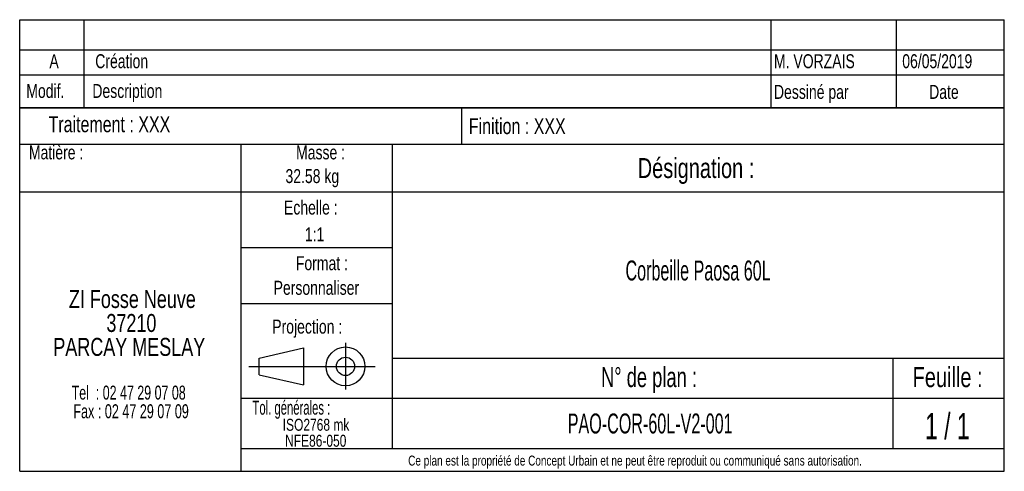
# Model space of a CAD drawing. Header units: millimetres. Extents: x 49 to 1038, y 34 to 1262.
# Tile 2 of 6: x 577 to 707, y 286 to 346. Entities that reach past the tile are written whole.
import ezdxf

# ---------------------------------------------------------------- set-up
doc = ezdxf.new("R2010")
doc.units = ezdxf.units.MM
doc.layers.add('FORMAT', color=7, linetype='Continuous')
doc.styles.add('SLDTEXTSTYLE0', font='TXT', dxfattribs={"width": 0.605})
doc.styles.add('SLDTEXTSTYLE1', font='TXT', dxfattribs={"width": 0.75})
doc.styles.add('SLDTEXTSTYLE2', font='TXT', dxfattribs={"width": 0.666667})
doc.styles.add('SLDTEXTSTYLE3', font='TXT', dxfattribs={"width": 0.675})
doc.styles.add('SLDTEXTSTYLE4', font='TXT', dxfattribs={"width": 0.65})
doc.styles.add('SLDTEXTSTYLE5', font='TXT', dxfattribs={"width": 0.6875})

# ---------------------------------------------------------------- blocks, each defined once
blk = doc.blocks.new('SW_NOTE_0')
at = {"layer": 'FORMAT', "color": 0, "attachment_point": 2}
for s, insert, char_height, style in [('ZI Fosse Neuve', (11.05, 3.07), 2.3813, 'SLDTEXTSTYLE1'), ('37210', (10.92, -0.11), 2.381, 'SLDTEXTSTYLE1'), ('PARCAY MESLAY', (10.64, -3.28), 2.3813, 'SLDTEXTSTYLE1'), ('Tel  : 02 47 29 07 08', (10.56, -9.61), 1.8521, 'SLDTEXTSTYLE2'), ('Fax : 02 47 29 07 09', (10.88, -12.08), 1.8521, 'SLDTEXTSTYLE3')]:
    blk.add_mtext(s, dxfattribs=dict(at, insert=insert, char_height=char_height, style=style))
blk = doc.blocks.new('SW_NOTE_0_1')
at = {"layer": 'FORMAT', "color": 0, "char_height": 1.587, "attachment_point": 2, "style": 'SLDTEXTSTYLE1'}
for s, insert in [('ISO2768 mk', (5.78, 2.05)), ('NFE86-050', (5.74, -0.07))]:
    blk.add_mtext(s, dxfattribs=dict(at, insert=insert))

msp = doc.modelspace()

# ---------------------------------------------------------------- linework, layer by layer
at = {"layer": 'FORMAT', "color": 7}
for p, q in [((576.521, 341.762), (576.521, 345.762)), ((576.521, 345.762), (707.28, 345.762)), ((585.07, 341.762), (585.07, 345.762)), ((692.942, 341.762), (692.942, 345.762)), ((576.521, 334.054), (576.521, 341.762)), ((576.521, 341.762), (707.28, 341.762)), ((576.521, 341.762), (707.28, 341.762)), ((585.07, 334.054), (585.07, 341.762)), ((692.942, 334.054), (692.942, 341.762)), ((576.521, 338.438), (707.28, 338.438)), ((707.28, 334.054), (576.521, 334.054)), ((576.521, 285.874), (576.521, 334.054)), ((576.521, 334.054), (707.28, 334.054)), ((635.183, 334.054), (635.183, 329.252)), ((576.521, 329.252), (707.28, 329.252)), ((605.891, 329.252), (605.891, 285.874)), ((626.002, 329.252), (626.002, 288.894)), ((576.521, 322.957), (626.002, 322.957)), ((626.002, 322.957), (707.28, 322.957)), ((605.891, 315.566), (626.002, 315.566)), ((605.891, 308.106), (626.002, 308.106)), ((608.313, 300.882), (614.211, 302.241)), ((614.211, 302.241), (614.211, 297.325)), ((614.211, 302.241), (614.211, 297.325)), ((619.791, 302.897), (619.791, 296.698)), ((608.313, 298.684), (608.313, 300.882)), ((626.002, 300.892), (707.28, 300.892)), ((692.487, 300.892), (692.487, 288.894)), ((606.954, 299.783), (623.723, 299.783)), ((608.313, 298.684), (614.211, 297.325)), ((605.891, 295.587), (707.28, 295.587)), ((605.891, 288.894), (707.28, 288.894))]:
    msp.add_line(p, q, dxfattribs=at)
at = {"layer": 'FORMAT'}
for p, q in [((676.268, 345.762), (676.268, 334.054)), ((707.28, 285.874), (707.28, 345.762)), ((576.521, 285.874), (707.28, 285.874))]:
    msp.add_line(p, q, dxfattribs=at)
at = {"layer": 'FORMAT', "color": 7}
for radius in [2.574, 1.214]:
    msp.add_circle((619.791, 299.783), radius, dxfattribs=at)

# ---------------------------------------------------------------- block references
at = {"layer": 'FORMAT'}
for name, p in [('SW_NOTE_0', (580.435, 306.842)), ('SW_NOTE_0_1', (610.096, 290.786))]:
    msp.add_blockref(name, p, dxfattribs=at)

# ---------------------------------------------------------------- texts
for s, insert, char_height, attachment_point, style in [('Création', (586.556, 341.187), 1.8521, 1, 'SLDTEXTSTYLE1'), ('06/05/2019', (693.729, 341.186), 1.8521, 1, 'SLDTEXTSTYLE1'), ('A', (581.088, 341.187), 1.852, 2, 'SLDTEXTSTYLE1'), ('M. VORZAIS', (676.691, 341.186), 1.8521, 1, 'SLDTEXTSTYLE1'), ('Modif.', (577.399, 337.24), 1.8521, 1, 'SLDTEXTSTYLE1'), ('Dessiné par', (676.691, 337.115), 1.85208, 1, 'SLDTEXTSTYLE1'), ('Description', (586.172, 337.24), 1.85208, 1, 'SLDTEXTSTYLE1'), ('Date', (697.299, 337.115), 1.8521, 1, 'SLDTEXTSTYLE1'), ('Traitement : XXX', (580.356, 332.959), 2.11667, 1, 'SLDTEXTSTYLE1'), ('Finition : XXX', (636.17, 332.705), 2.11667, 1, 'SLDTEXTSTYLE1'), ('Matière :', (577.744, 329.093), 1.8521, 1, 'SLDTEXTSTYLE1'), ('Masse :', (616.479, 329.093), 1.8521, 2, 'SLDTEXTSTYLE1'), ('Désignation :', (666.338, 327.413), 2.64583, 2, 'SLDTEXTSTYLE1'), ('32.58 kg', (611.818, 325.947), 1.8521, 1, 'SLDTEXTSTYLE1'), ('Echelle :', (611.622, 321.778), 1.8521, 1, 'SLDTEXTSTYLE1'), ('1:1', (614.385, 318.222), 1.8521, 1, 'SLDTEXTSTYLE1'), ('Format :', (616.656, 314.398), 1.8521, 2, 'SLDTEXTSTYLE1'), ('Corbeille Paosa 60L', (666.61, 313.824), 2.64583, 2, 'SLDTEXTSTYLE0'), ('Personnaliser', (615.923, 311.133), 1.85208, 2, 'SLDTEXTSTYLE1'), ('Projection :', (610.061, 305.987), 1.85208, 1, 'SLDTEXTSTYLE1'), ('N° de plan :', (660.096, 299.683), 2.64583, 2, 'SLDTEXTSTYLE5'), ('Feuille :', (699.751, 299.683), 2.6458, 2, 'SLDTEXTSTYLE1'), ('Tol. générales :', (607.439, 295.235), 1.85208, 1, 'SLDTEXTSTYLE0'), ('PAO-COR-60L-V2-001', (660.249, 293.536), 2.64583, 2, 'SLDTEXTSTYLE0'), ('1 / 1', (699.717, 293.609), 3.5, 2, 'SLDTEXTSTYLE4'), ('Ce plan est la propriété de Concept Urbain et ne peut être reproduit ou communiqué sans autorisation.', (658.241, 287.956), 1.322917, 2, 'SLDTEXTSTYLE1')]:
    msp.add_mtext(s, dxfattribs=dict(at, insert=insert, char_height=char_height, attachment_point=attachment_point, style=style))

doc.saveas('drawing.dxf')
